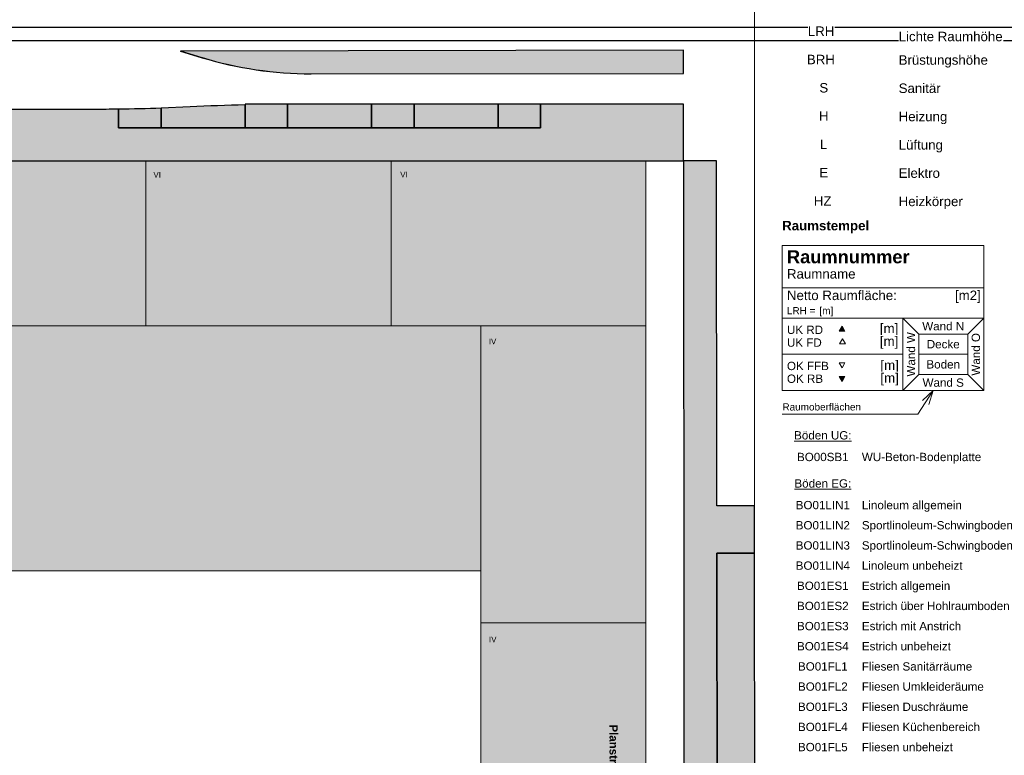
# Model space of a CAD drawing. Header units: metres. Extents: x -5569892 to 1712241, y -5568463 to 2085.
# Tile 46 of 70: x 90 to 194, y -63 to 15. Entities that reach past the tile are written whole.
import ezdxf

# ---------------------------------------------------------------- set-up
doc = ezdxf.new("R2010")
doc.units = ezdxf.units.M
doc.header["$LTSCALE"] = 0.5
for name, color, linetype, lineweight in [('01.01_Text-Beschriftung Geschosse', 7, 'Continuous', 25), ('02.02_Nutzung. Gebäude-Einzelhandel (Nahversorger)', 7, 'Continuous', 9), ('02.02_Nutzung. Gebäude-Gewerbe Neubau', 7, 'Continuous', 9), ('02.02_Nutzung. Gebäude-Gewerbe. Nahversorger im EG', 7, 'Continuous', 9), ('70 -74 Zeichnungsblatt- 4 Plankopf Linie', 7, 'Continuous', 13), ('70 -76 Layout -2 Plankopf -Text', 7, 'Continuous', 13), ('99.04_Erschließung_VP-S-Borde-Kantenstein', 7, 'Continuous', 25), ('Keine', 7, 'Continuous', 9)]:
    doc.layers.add(name, color=color, linetype=linetype, lineweight=lineweight)
for name, color, linetype, lineweight, true_color in [('99.04_1.BA Verkehrsanlagen-L-Straßennamen', 1, 'Continuous', 25, 0xff0000), ('99.04_Erschließung_VP-S-Borde-Hochbord-Fugenlücke', 3, 'Continuous', 25, 0x00ff00), ('99.04_Erschließung_VP-S-Farben-Gehweg-Betonsteinpflaster', 7, 'Continuous', 25, 0xffd6a8), ('99.04_Erschließung_VP-S-Farben-Grünflächen', 7, 'Continuous', 25, 0xc2e687), ('99.04_Erschließung_VP-S-Farben-Mulde', 7, 'Continuous', 25, 0xa8ffff), ('99.04_Erschließung_VP-S-Farben-Multifunktionsstreifen', 7, 'Continuous', 25, 0xf7e06e), ('99.04_Gleisplanung VP 02_23-EB-1236L-A-FAHRKANTE', 150, 'Continuous', 35, 0x007fff)]:
    doc.layers.add(name, color=color, linetype=linetype, lineweight=lineweight, true_color=true_color)
doc.styles.add('Arial', font='arial.ttf')
doc.styles.add('Arial (bold)', font='arialbd.ttf')

# ---------------------------------------------------------------- blocks, each defined once
blk = doc.blocks.new('Gruppe-1')
at = {"layer": '02.02_Nutzung. Gebäude-Einzelhandel (Nahversorger)', "linetype": 'Continuous', "lineweight": 0, "true_color": 0x37ae8d}
blk.add_hatch(color=125, dxfattribs=at).paths.add_polyline_path([(44.63, -42.98), (138.63, -42.98), (138.63, -16.98), (44.63, -16.98)])
at = {"layer": '02.02_Nutzung. Gebäude-Gewerbe Neubau', "linetype": 'Continuous', "lineweight": 0}
for points in [[(129.13, 0.52), (156.13, 0.52), (156.13, -16.98), (129.13, -16.98)], [(138.63, -16.98), (156.13, -16.98), (156.13, -48.48), (138.63, -48.48)], [(138.63, -100.48), (122.13, -100.48), (122.13, -86.98), (138.63, -86.98), (138.63, -48.48), (156.13, -48.48), (156.13, -100.48)]]:
    blk.add_hatch(color=9, dxfattribs=at).paths.add_polyline_path(points)
at = {"layer": '02.02_Nutzung. Gebäude-Gewerbe. Nahversorger im EG', "linetype": 'Continuous', "lineweight": 0, "true_color": 0x37ae8d}
for points in [[(77.13, 0.52), (103.13, 0.52), (103.13, -16.98), (77.13, -16.98)], [(103.13, 0.52), (129.13, 0.52), (129.13, -16.98), (103.13, -16.98)]]:
    blk.add_hatch(color=125, dxfattribs=at).paths.add_polyline_path(points)
at = {"layer": '02.02_Nutzung. Gebäude-Einzelhandel (Nahversorger)', "flags": 128}
blk.add_lwpolyline([(44.63, -42.98), (138.63, -42.98), (138.63, -16.98), (44.63, -16.98)], close=True, dxfattribs=at)
at = {"layer": '02.02_Nutzung. Gebäude-Gewerbe Neubau', "linetype": 'Continuous', "lineweight": 9, "flags": 128}
blk.add_lwpolyline([(129.13, 0.52), (156.13, 0.52), (156.13, -16.98), (129.13, -16.98)], close=True, dxfattribs=at)
at = {"layer": '02.02_Nutzung. Gebäude-Gewerbe Neubau', "flags": 128}
for points in [[(138.63, -16.98), (156.13, -16.98), (156.13, -48.48), (138.63, -48.48)], [(138.63, -100.48), (122.13, -100.48), (122.13, -86.98), (138.63, -86.98), (138.63, -48.48), (156.13, -48.48), (156.13, -100.48)]]:
    blk.add_lwpolyline(points, close=True, dxfattribs=at)
at = {"layer": '02.02_Nutzung. Gebäude-Gewerbe. Nahversorger im EG', "flags": 128}
for points in [[(77.13, 0.52), (103.13, 0.52), (103.13, -16.98), (77.13, -16.98)], [(103.13, 0.52), (129.13, 0.52), (129.13, -16.98), (103.13, -16.98)]]:
    blk.add_lwpolyline(points, close=True, dxfattribs=at)
at = {"layer": '01.01_Text-Beschriftung Geschosse', "color": 7, "char_height": 0.604, "attachment_point": 1, "rotation": 0.0481, "line_spacing_factor": 4, "style": 'Arial'}
for s, insert, width in [('VI', (103.94, -0.66), 6.2317), ('VI', (130.1, -0.64), 6.2317), ('IV', (139.49, -18.33), 4.767), ('IV', (139.51, -49.94), 6.1845)]:
    blk.add_mtext(s, dxfattribs=dict(at, insert=insert, width=width))
at = {"layer": '99.04_1.BA Verkehrsanlagen-L-Straßennamen', "insert": (152.72, -62.96), "char_height": 0.875, "width": 9.5991, "attachment_point": 5, "rotation": 270.1471, "line_spacing_factor": 1.012097, "style": 'Arial (bold)'}
blk.add_mtext('Planstraße P', dxfattribs=at)
blk = doc.blocks.new('_23-07-06_Massenplan_TB_Weiterführende Schule (3D)')
at = {"layer": '99.04_Erschließung_VP-S-Farben-Gehweg-Betonsteinpflaster', "linetype": 'Continuous', "lineweight": 0, "true_color": 0xffd6a8}
h = blk.add_hatch(color=41, dxfattribs=at)
edge = h.paths.add_edge_path()
edge.add_line((26.39, 0.52), (160.13, 0.52))
edge.add_line((160.13, 0.52), (160.11, 6.52))
edge.add_line((160.11, 6.52), (144.97, 6.52))
edge.add_line((144.97, 6.52), (144.97, 4.02))
edge.add_line((144.97, 4.02), (100.25, 4.02))
edge.add_line((100.25, 4.02), (100.25, 5.99))
edge.add_line((100.25, 5.99), (100.25, 5.99))
edge.add_arc((97.58, 205.98), 200, 270.0102, 270.7655, ccw=False)
edge.add_line((97.62, 5.98), (97.62, 5.98))
edge.add_line((97.62, 5.98), (77.95, 5.98))
edge.add_line((77.95, 5.98), (77.95, 4.02))
edge.add_line((77.95, 4.02), (46.65, 4.02))
edge.add_line((46.65, 4.02), (46.65, 5.98))
edge.add_line((46.65, 5.98), (46.65, 5.98))
edge.add_line((46.65, 5.98), (46.65, 5.98))
edge.add_arc((43.6, 7961.31), 7955.34, 269.99131, 270.021989, ccw=False)
edge.add_line((42.39, 5.97), (42.39, 5.97))
edge.add_line((42.39, 5.97), (42.39, 5.97))
edge.add_arc((42.39, -50.03), 56, 90, 103.238)
edge.add_line((29.57, 4.49), (26.39, 0.52))
h = blk.add_hatch(color=41, dxfattribs=at)
edge = h.paths.add_edge_path()
edge.add_line((26.39, 0.52), (160.13, 0.52))
edge.add_line((160.13, 0.52), (160.11, 6.52))
edge.add_line((160.11, 6.52), (144.97, 6.52))
edge.add_line((144.97, 6.52), (144.97, 4.02))
edge.add_line((144.97, 4.02), (100.25, 4.02))
edge.add_line((100.25, 4.02), (100.25, 5.99))
edge.add_line((100.25, 5.99), (100.25, 5.99))
edge.add_arc((97.58, 205.98), 200, 270.0102, 270.7655, ccw=False)
edge.add_line((97.62, 5.98), (97.62, 5.98))
edge.add_line((97.62, 5.98), (77.95, 5.98))
edge.add_line((77.95, 5.98), (77.95, 4.02))
edge.add_line((77.95, 4.02), (46.65, 4.02))
edge.add_line((46.65, 4.02), (46.65, 5.98))
edge.add_line((46.65, 5.98), (46.65, 5.98))
edge.add_line((46.65, 5.98), (46.65, 5.98))
edge.add_arc((43.6, 7961.32), 7955.34, 269.99131, 270.021989, ccw=False)
edge.add_line((42.39, 5.97), (42.39, 5.97))
edge.add_line((42.39, 5.97), (42.39, 5.97))
edge.add_line((42.39, 5.97), (42.39, 5.97))
edge.add_arc((42.39, -50.03), 56, 90, 103.238)
edge.add_line((29.57, 4.49), (29.57, 4.49))
edge.add_line((29.57, 4.49), (26.39, 0.52))
blk.add_hatch(color=41, dxfattribs=at).paths.add_polyline_path([(160.21, -104.84), (163.71, -104.84), (163.69, -73.26), (167.69, -73.26), (167.68, -68.26), (163.68, -68.26), (163.66, -41.08), (167.66, -41.08), (167.66, -36.08), (163.66, -36.08), (163.63, 0.52), (160.13, 0.52)])
at = {"layer": '99.04_Erschließung_VP-S-Farben-Grünflächen', "linetype": 'Continuous', "lineweight": 0, "true_color": 0xc2e687}
for points in [[(113.67, 4.02), (118.17, 4.02), (118.17, 6.52), (113.67, 6.52)], [(127.07, 4.02), (131.57, 4.02), (131.57, 6.52), (127.07, 6.52)], [(140.47, 4.02), (144.97, 4.02), (144.97, 6.52), (140.47, 6.52)]]:
    blk.add_hatch(color=71, dxfattribs=at).paths.add_polyline_path(points)
h = blk.add_hatch(color=71, dxfattribs=at)
edge = h.paths.add_edge_path()
edge.add_line((100.25, 5.99), (100.25, 4.03))
edge.add_line((100.25, 4.03), (104.75, 4.03))
edge.add_line((104.75, 4.03), (104.75, 6.1))
edge.add_line((104.75, 6.1), (104.75, 6.1))
edge.add_line((104.75, 6.1), (104.75, 6.1))
edge.add_line((104.75, 6.1), (104.75, 6.1))
edge.add_arc((97.58, 205.98), 200, 270.7655, 272.055, ccw=False)
edge.add_line((100.25, 5.99), (100.25, 5.99))
edge.add_line((100.25, 5.99), (100.25, 5.99))
h = blk.add_hatch(color=71, dxfattribs=at)
edge = h.paths.add_edge_path()
edge.add_line((100.25, 5.99), (100.25, 4.03))
edge.add_line((100.25, 4.03), (104.75, 4.03))
edge.add_line((104.75, 4.03), (104.75, 6.1))
edge.add_line((104.75, 6.1), (104.75, 6.1))
edge.add_arc((97.58, 205.98), 200, 270.7655, 272.055, ccw=False)
at = {"layer": '99.04_Erschließung_VP-S-Farben-Mulde', "linetype": 'Continuous', "lineweight": 0, "true_color": 0xa8ffff}
h = blk.add_hatch(color=131, dxfattribs=at)
edge = h.paths.add_edge_path()
edge.add_line((109.12, 11.46), (109.12, 11.46))
edge.add_arc((120.7, 49.75), 40, 253.1578, 269.9422)
edge.add_line((120.66, 9.75), (120.66, 9.75))
edge.add_line((120.66, 9.75), (160.11, 9.77))
edge.add_line((160.11, 9.77), (160.11, 12.27))
edge.add_line((160.11, 12.27), (106.81, 12.16))
edge.add_line((106.81, 12.16), (109.12, 11.46))
h = blk.add_hatch(color=131, dxfattribs=at)
edge = h.paths.add_edge_path()
edge.add_line((120.66, 9.75), (160.11, 9.77))
edge.add_line((160.11, 9.77), (160.11, 12.27))
edge.add_line((160.11, 12.27), (106.81, 12.16))
edge.add_line((106.81, 12.16), (109.12, 11.46))
edge.add_line((109.12, 11.46), (109.12, 11.46))
edge.add_arc((120.7, 49.75), 40, 253.1578, 269.9422)
edge.add_line((120.66, 9.75), (120.66, 9.75))
blk.add_hatch(color=131, dxfattribs=at).paths.add_polyline_path([(163.68, -68.26), (167.68, -68.26), (167.66, -41.08), (163.66, -41.08)])
at = {"layer": '99.04_Erschließung_VP-S-Farben-Multifunktionsstreifen', "linetype": 'Continuous', "lineweight": 0, "true_color": 0xf7e06e}
h = blk.add_hatch(color=41, dxfattribs=at)
edge = h.paths.add_edge_path()
edge.add_line((104.75, 6.1), (104.75, 4.02))
edge.add_line((104.75, 4.02), (113.67, 4.02))
edge.add_line((113.67, 4.02), (113.67, 6.45))
edge.add_line((113.67, 6.45), (113.67, 6.45))
edge.add_arc((119.85, -239.78), 246.31, 91.4373, 92.798)
edge.add_line((107.83, 6.24), (107.83, 6.24))
edge.add_line((107.83, 6.24), (104.75, 6.1))
for points in [[(118.17, 6.52), (118.17, 4.02), (127.07, 4.02), (127.07, 6.52)], [(131.57, 6.52), (131.57, 4.02), (140.47, 4.02), (140.47, 6.52)]]:
    blk.add_hatch(color=41, dxfattribs=at).paths.add_polyline_path(points)
at = {"layer": '99.04_Erschließung_VP-S-Borde-Hochbord-Fugenlücke'}
for p, q in [((109.12, 11.46), (106.81, 12.16)), ((120.66, 9.75), (160.11, 9.77))]:
    blk.add_line(p, q, dxfattribs=at)
blk.add_arc((120.7, 49.75), 40, 253.1578, 269.9422, dxfattribs=at)
at = {"layer": '99.04_Erschließung_VP-S-Borde-Kantenstein', "lineweight": 9}
for p, q in [((113.67, 4.02), (113.67, 6.45)), ((118.17, 4.02), (118.17, 6.52)), ((127.07, 4.02), (127.07, 6.52)), ((131.57, 4.02), (131.57, 6.52)), ((140.47, 4.02), (140.47, 6.52)), ((144.97, 4.02), (144.97, 6.52)), ((100.25, 5.99), (100.25, 4.03)), ((104.75, 6.1), (104.75, 4.03))]:
    blk.add_line(p, q, dxfattribs=at)
at = {"layer": '99.04_Erschließung_VP-S-Borde-Kantenstein', "linetype": 'Continuous', "lineweight": 9}
for p, q in [((144.97, 4.02), (100.25, 4.02)), ((160.13, 0.52), (26.39, 0.52)), ((160.13, 0.52), (160.21, -104.84)), ((163.63, 0.52), (163.66, -36.08)), ((163.66, -36.08), (167.66, -36.08)), ((163.66, -41.08), (163.68, -68.26)), ((163.66, -41.08), (167.66, -41.08))]:
    blk.add_line(p, q, dxfattribs=at)
at = {"layer": '99.04_Erschließung_VP-S-Farben-Gehweg-Betonsteinpflaster', "flags": 128}
for points in [[(26.39, 0.52), (160.13, 0.52), (160.11, 6.52), (144.97, 6.52), (144.97, 4.02), (100.25, 4.02), (100.25, 5.99), (100.25, 5.99, -0.003295), (97.62, 5.98), (97.62, 5.98), (77.95, 5.98), (77.95, 4.02), (46.65, 4.02), (46.65, 5.98), (46.65, 5.98), (46.65, 5.98, -0.000134), (42.39, 5.97), (42.39, 5.97), (42.39, 5.97, 0.057826), (29.57, 4.49)], [(26.39, 0.52), (160.13, 0.52), (160.11, 6.52), (144.97, 6.52), (144.97, 4.02), (100.25, 4.02), (100.25, 5.99), (100.25, 5.99, -0.003295), (97.62, 5.98), (97.62, 5.98), (77.95, 5.98), (77.95, 4.02), (46.65, 4.02), (46.65, 5.98), (46.65, 5.98), (46.65, 5.98, -0.000134), (42.39, 5.97), (42.39, 5.97), (42.39, 5.97), (42.39, 5.97, 0.057826), (29.57, 4.49), (29.57, 4.49)]]:
    blk.add_lwpolyline(points, format="xyb", close=True, dxfattribs=at)
blk.add_lwpolyline([(160.21, -104.84), (163.71, -104.84), (163.69, -73.26), (167.69, -73.26), (167.68, -68.26), (163.68, -68.26), (163.66, -41.08), (167.66, -41.08), (167.66, -36.08), (163.66, -36.08), (163.63, 0.52), (160.13, 0.52)], close=True, dxfattribs=at)
at = {"layer": '99.04_Erschließung_VP-S-Farben-Grünflächen', "flags": 128}
for points in [[(113.67, 4.02), (118.17, 4.02), (118.17, 6.52), (113.67, 6.52)], [(127.07, 4.02), (131.57, 4.02), (131.57, 6.52), (127.07, 6.52)], [(140.47, 4.02), (144.97, 4.02), (144.97, 6.52), (140.47, 6.52)]]:
    blk.add_lwpolyline(points, close=True, dxfattribs=at)
for points in [[(100.25, 5.99), (100.25, 4.03), (104.75, 4.03), (104.75, 6.1), (104.75, 6.1), (104.75, 6.1), (104.75, 6.1, -0.005627), (100.25, 5.99), (100.25, 5.99)], [(100.25, 5.99), (100.25, 4.03), (104.75, 4.03), (104.75, 6.1), (104.75, 6.1, -0.005627)]]:
    blk.add_lwpolyline(points, format="xyb", close=True, dxfattribs=at)
at = {"layer": '99.04_Erschließung_VP-S-Farben-Mulde', "flags": 128}
for points in [[(109.12, 11.46), (109.12, 11.46, 0.073367), (120.66, 9.75), (120.66, 9.75), (160.11, 9.77), (160.11, 12.27), (106.81, 12.16)], [(120.66, 9.75), (160.11, 9.77), (160.11, 12.27), (106.81, 12.16), (109.12, 11.46), (109.12, 11.46, 0.073367), (120.66, 9.75)]]:
    blk.add_lwpolyline(points, format="xyb", close=True, dxfattribs=at)
blk.add_lwpolyline([(163.68, -68.26), (167.68, -68.26), (167.66, -41.08), (163.66, -41.08)], close=True, dxfattribs=at)
at = {"layer": '99.04_Erschließung_VP-S-Farben-Multifunktionsstreifen', "flags": 128}
blk.add_lwpolyline([(104.75, 6.1), (104.75, 4.02), (113.67, 4.02), (113.67, 6.45), (113.67, 6.45, 0.005937), (107.83, 6.24), (107.83, 6.24)], format="xyb", close=True, dxfattribs=at)
for points in [[(118.17, 6.52), (118.17, 4.02), (127.07, 4.02), (127.07, 6.52)], [(131.57, 6.52), (131.57, 4.02), (140.47, 4.02), (140.47, 6.52)]]:
    blk.add_lwpolyline(points, close=True, dxfattribs=at)
at = {"layer": '99.04_Gleisplanung VP 02_23-EB-1236L-A-FAHRKANTE', "flags": 128}
for points in [[(562.05, 14.66), (-195.68, 14.71, -0.005965), (-243.37, 15.28), (-544.42, 22.49)], [(562.05, 13.23), (-195.68, 13.28), (-195.68, 13.28, -0.005965), (-243.4, 13.85), (-243.4, 13.85), (-243.4, 13.85), (-544.46, 21.05, -0.000153)]]:
    blk.add_lwpolyline(points, format="xyb", dxfattribs=at)
at = {"layer": 'Keine', "color": 7}
blk.add_blockref('Gruppe-1', (0, 0), dxfattribs=at)
blk = doc.blocks.new('Gruppe-499')
at = {"layer": 'Keine', "color": 7, "linetype": 'Continuous', "lineweight": 9}
for p, q in [((-0.08589, -0.05758), (-0.08589, -0.07296)), ((-0.04315, -0.05758), (-0.08589, -0.05758)), ((-0.04315, -0.07296), (-0.04315, -0.05758)), ((-0.04315, -0.06652), (-0.08589, -0.06652)), ((-0.06032, -0.07296), (-0.08589, -0.07296)), ((-0.06032, -0.08065), (-0.08589, -0.08065)), ((-0.06032, -0.08834), (-0.08589, -0.08834))]:
    blk.add_line(p, q, dxfattribs=at)
at = {"layer": 'Keine', "color": 7, "linetype": 'Continuous', "lineweight": 9, "transparency": 33554687}
for p, q in [((-0.08589, -0.07296), (-0.08589, -0.08834)), ((-0.05693, -0.07637), (-0.06032, -0.07296)), ((-0.04315, -0.07296), (-0.06032, -0.07296)), ((-0.06032, -0.07296), (-0.06032, -0.08834)), ((-0.04654, -0.07637), (-0.04315, -0.07296)), ((-0.04315, -0.08834), (-0.04315, -0.07296)), ((-0.05693, -0.08493), (-0.05693, -0.07637)), ((-0.05693, -0.07637), (-0.04654, -0.07637)), ((-0.04654, -0.08493), (-0.04654, -0.07637)), ((-0.04654, -0.08065), (-0.05693, -0.08065)), ((-0.05693, -0.08493), (-0.06032, -0.08834)), ((-0.05693, -0.08493), (-0.04654, -0.08493)), ((-0.04654, -0.08493), (-0.04315, -0.08834)), ((-0.04315, -0.08834), (-0.06032, -0.08834))]:
    blk.add_line(p, q, dxfattribs=at)
blk = doc.blocks.new('KRA - LP5 - Plankopf A0 - Zeichenerklärung')
at = {"layer": 'Keine', "color": 7, "transparency": 33554687, "rotation": 0, "style": 'Arial'}
for s, insert, char_height, attachment_point, line_spacing_factor in [('{\\LBöden UG:}', (-0.07726, -0.09784), 0.0017621, 5, 0.970891), ('BO00SB1', (-0.07726, -0.10154), 0.001762, 2, 1.456336), ('WU-Beton-Bodenplatte', (-0.06899, -0.10154), 0.0017621, 1, 1.456336), ('{\\LBöden EG:}', (-0.07726, -0.10805), 0.0017621, 5, 0.970891), ('BO01LIN1\\PBO01LIN2\\PBO01LIN3\\PBO01LIN4\\PBO01ES1\\PBO01ES2\\PBO01ES3\\PBO01ES4\\PBO01FL1\\PBO01FL2\\PBO01FL3\\PBO01FL4\\PBO01FL5', (-0.07726, -0.11175), 0.001762, 2, 1.456336), ('Linoleum allgemein\\PSportlinoleum-Schwingboden\\PSportlinoleum-Schwingboden beheizt\\PLinoleum unbeheizt\\PEstrich allgemein\\PEstrich über Hohlraumboden (HRB)\\PEstrich mit Anstrich\\PEstrich unbeheizt\\PFliesen Sanitärräume\\PFliesen Umkleideräume\\PFliesen Duschräume\\PFliesen Küchenbereich\\PFliesen unbeheizt', (-0.06899, -0.11175), 0.0017621, 1, 1.456336)]:
    blk.add_mtext(s, dxfattribs=dict(at, insert=insert, char_height=char_height, attachment_point=attachment_point, line_spacing_factor=line_spacing_factor))
at = {"color": 255}
for points in [[(-0.08044, -0.01382), (-0.07474, -0.01382), (-0.07474, -0.01057), (-0.08044, -0.01057)], [(-0.06119, -0.01494), (-0.03901, -0.01494), (-0.03901, -0.0117), (-0.06119, -0.0117)], [(-0.08064, -0.01982), (-0.07462, -0.01982), (-0.07462, -0.01657), (-0.08064, -0.01657)], [(-0.06119, -0.01992), (-0.04215, -0.01992), (-0.04215, -0.01668), (-0.06119, -0.01668)], [(-0.07799, -0.02582), (-0.07605, -0.02582), (-0.07605, -0.02257), (-0.07799, -0.02257)], [(-0.06119, -0.02592), (-0.05219, -0.02592), (-0.05219, -0.02268), (-0.06119, -0.02268)], [(-0.07809, -0.03182), (-0.076, -0.03182), (-0.076, -0.02857), (-0.07809, -0.02857)], [(-0.06119, -0.03192), (-0.05078, -0.03192), (-0.05078, -0.02868), (-0.06119, -0.02868)], [(-0.07789, -0.03782), (-0.07627, -0.03782), (-0.07627, -0.03457), (-0.07789, -0.03457)], [(-0.06119, -0.03792), (-0.05172, -0.03792), (-0.05172, -0.03468), (-0.06119, -0.03468)], [(-0.07799, -0.04382), (-0.07605, -0.04382), (-0.07605, -0.04057), (-0.07799, -0.04057)], [(-0.06119, -0.04392), (-0.05235, -0.04392), (-0.05235, -0.04068), (-0.06119, -0.04068)], [(-0.07917, -0.04982), (-0.07535, -0.04982), (-0.07535, -0.04657), (-0.07917, -0.04657)], [(-0.06119, -0.04992), (-0.04749, -0.04992), (-0.04749, -0.04668), (-0.06119, -0.04668)], [(-0.08589, -0.05506), (-0.06732, -0.05506), (-0.06732, -0.05173), (-0.08589, -0.05173)]]:
    blk.add_wipeout(points, dxfattribs=at).dxf.layer = '70 -76 Layout -2 Plankopf -Text'
at = {"color": 255, "linetype": 'Continuous', "lineweight": 9, "transparency": 33554687}
blk.add_wipeout([(-0.08589, -0.08834), (-0.08589, -0.05758), (-0.04315, -0.05758), (-0.04315, -0.08834)], dxfattribs=at).dxf.layer = 'Keine'
at = {"layer": 'Keine', "linetype": 'Continuous', "lineweight": 0, "transparency": 33554687}
for points in [[(-0.07257, -0.07571), (-0.07319, -0.07465), (-0.0738, -0.07571)], [(-0.07257, -0.08533), (-0.07319, -0.08639), (-0.0738, -0.08533)]]:
    blk.add_hatch(color=7, dxfattribs=at).paths.add_polyline_path(points)
at = {"layer": 'Keine', "color": 7, "linetype": 'Continuous', "lineweight": 9, "transparency": 33554687, "flags": 128}
blk.add_lwpolyline([(-0.08589, -0.08834), (-0.08589, -0.05758), (-0.04315, -0.05758), (-0.04315, -0.08834)], close=True, dxfattribs=at)
at = {"layer": 'Keine', "linetype": 'Continuous', "lineweight": 9, "transparency": 33554687, "flags": 128}
for points in [[(-0.07257, -0.07571), (-0.07319, -0.07465), (-0.0738, -0.07571)], [(-0.07257, -0.08533), (-0.07319, -0.08639), (-0.0738, -0.08533)]]:
    blk.add_lwpolyline(points, close=True, dxfattribs=at)
at = {"layer": '70 -76 Layout -2 Plankopf -Text', "attachment_point": 1}
for s, insert, char_height, line_spacing_factor, style in [('LRH', (-0.08044, -0.0111), 0.002014, 0.970891, 'Arial'), ('Lichte Raumhöhe', (-0.06119, -0.01222), 0.0020138, 0.970891, 'Arial'), ('BRH', (-0.08064, -0.0171), 0.002014, 0.970891, 'Arial'), ('Brüstungshöhe', (-0.06119, -0.0172), 0.0020138, 0.970891, 'Arial'), ('S', (-0.07799, -0.0231), 0.00201, 0.970891, 'Arial'), ('Sanitär', (-0.06119, -0.0232), 0.002014, 0.970891, 'Arial'), ('H', (-0.07809, -0.0291), 0.00201, 0.970891, 'Arial'), ('Heizung', (-0.06119, -0.0292), 0.002014, 0.970891, 'Arial'), ('L', (-0.07789, -0.0351), 0.00201, 0.970891, 'Arial'), ('Lüftung', (-0.06119, -0.0352), 0.002014, 0.970891, 'Arial'), ('E', (-0.07799, -0.0411), 0.00201, 0.970891, 'Arial'), ('Elektro', (-0.06119, -0.0412), 0.002014, 0.970891, 'Arial'), ('HZ', (-0.07917, -0.0471), 0.002014, 0.970891, 'Arial'), ('Heizkörper', (-0.06119, -0.0472), 0.002014, 0.970891, 'Arial'), ('Raumstempel', (-0.08589, -0.05234), 0.0020138, 0.996218, 'Arial (bold)')]:
    blk.add_mtext(s, dxfattribs=dict(at, insert=insert, char_height=char_height, line_spacing_factor=line_spacing_factor, style=style))
at = {"layer": 'Keine', "color": 7, "transparency": 33554687, "rotation": 0}
for s, insert, char_height, width, attachment_point, line_spacing_factor, style in [('Raumnummer', (-0.08487, -0.05998), 0.002769, 0.0411857, 4, 0.996218, 'Arial (bold)'), ('Raumname', (-0.08487, -0.06257), 0.002014, 0.0417143, 1, 0.970891, 'Arial'), ('LRH =', (-0.08487, -0.07063), 0.00151, 0.0355519, 1, 0.970891, 'Arial'), ('[m]', (-0.07798, -0.07063), 0.00151, 0.0355519, 1, 0.970891, 'Arial')]:
    blk.add_mtext(s, dxfattribs=dict(at, insert=insert, char_height=char_height, width=width, attachment_point=attachment_point, line_spacing_factor=line_spacing_factor, style=style))
at = {"layer": 'Keine', "color": 7, "transparency": 33554687, "line_spacing_factor": 0.970891, "style": 'Arial'}
for s, insert, char_height, attachment_point, rotation in [('Netto Raumfläche:', (-0.08487, -0.06713), 0.0020138, 1, 0), ('[m2]', (-0.04378, -0.06713), 0.002014, 3, 0), ('Wand N', (-0.05174, -0.07469), 0.001762, 5, 0), ('Wand W', (-0.05856, -0.08065), 0.001762, 5, 90), ('Wand O', (-0.04482, -0.08065), 0.001762, 5, 90), ('Decke', (-0.05174, -0.07851), 0.001762, 5, 0), ('Boden', (-0.05174, -0.08279), 0.001762, 5, 0), ('Wand S', (-0.05174, -0.08666), 0.001762, 5, 0)]:
    blk.add_mtext(s, dxfattribs=dict(at, insert=insert, char_height=char_height, attachment_point=attachment_point, rotation=rotation))
at = {"color": 255, "linetype": 'Continuous', "lineweight": 9, "transparency": 33554687}
for points in [[(-0.08487, -0.07688), (-0.07713, -0.07688), (-0.07713, -0.07404), (-0.08487, -0.07404)], [(-0.06523, -0.07707), (-0.06126, -0.07707), (-0.06126, -0.07383), (-0.06523, -0.07383)], [(-0.07249, -0.07844), (-0.0731, -0.07738), (-0.07372, -0.07844)], [(-0.08487, -0.08455), (-0.0759, -0.08455), (-0.0759, -0.08171), (-0.08487, -0.08171)], [(-0.07257, -0.08245), (-0.07319, -0.08352), (-0.0738, -0.08245)], [(-0.06513, -0.08487), (-0.06115, -0.08487), (-0.06115, -0.08163), (-0.06513, -0.08163)]]:
    blk.add_wipeout(points, dxfattribs=at).dxf.layer = 'Keine'
at = {"layer": 'Keine', "color": 7, "linetype": 'Continuous', "lineweight": 9, "transparency": 33554687, "flags": 128}
for points in [[(-0.07249, -0.07844), (-0.0731, -0.07738), (-0.07372, -0.07844)], [(-0.07257, -0.08245), (-0.07319, -0.08352), (-0.0738, -0.08245)]]:
    blk.add_lwpolyline(points, close=True, dxfattribs=at)
at = {"layer": 'Keine', "color": 7, "transparency": 33554687, "rotation": 0, "line_spacing_factor": 0.970891, "style": 'Arial'}
for s, insert, char_height, attachment_point in [('UK RD', (-0.08487, -0.07546), 0.001762, 4), ('[m]', (-0.06126, -0.07545), 0.002014, 6), ('OK FFB', (-0.08487, -0.08313), 0.001762, 4), ('[m]', (-0.06115, -0.08325), 0.002014, 6)]:
    blk.add_mtext(s, dxfattribs=dict(at, insert=insert, char_height=char_height, attachment_point=attachment_point))
at = {"color": 255, "linetype": 'Continuous', "lineweight": 9, "transparency": 33554687}
for points in [[(-0.08487, -0.07959), (-0.07741, -0.07959), (-0.07741, -0.07675), (-0.08487, -0.07675)], [(-0.06523, -0.07978), (-0.06126, -0.07978), (-0.06126, -0.07654), (-0.06523, -0.07654)], [(-0.08487, -0.08725), (-0.07713, -0.08725), (-0.07713, -0.08441), (-0.08487, -0.08441)], [(-0.06512, -0.08757), (-0.06115, -0.08757), (-0.06115, -0.08432), (-0.06512, -0.08432)]]:
    blk.add_wipeout(points, dxfattribs=at).dxf.layer = 'Keine'
at = {"layer": 'Keine', "color": 7}
blk.add_blockref('Gruppe-499', (0, 0), dxfattribs=at)
at = {"layer": 'Keine', "color": 7, "transparency": 33554687, "rotation": 0, "line_spacing_factor": 0.970891, "style": 'Arial'}
for s, insert, char_height, attachment_point in [('UK FD', (-0.08487, -0.07817), 0.001762, 4), ('[m]', (-0.06126, -0.07816), 0.002014, 6), ('OK RB', (-0.08487, -0.08583), 0.001762, 4), ('[m]', (-0.06115, -0.08595), 0.002014, 6)]:
    blk.add_mtext(s, dxfattribs=dict(at, insert=insert, char_height=char_height, attachment_point=attachment_point))
at = {"color": 255}
blk.add_wipeout([(-0.08589, -0.09332), (-0.05711, -0.09332), (-0.05384, -0.08834)], dxfattribs=at).dxf.layer = 'Keine'
at = {"layer": 'Keine', "color": 7, "flags": 128}
blk.add_lwpolyline([(-0.08589, -0.09332), (-0.05711, -0.09332), (-0.05384, -0.08834)], dxfattribs=at)
at = {"layer": 'Keine', "color": 7, "lineweight": 5, "flags": 128}
blk.add_lwpolyline([(-0.05614, -0.09041), (-0.05384, -0.08834), (-0.0548, -0.09129)], dxfattribs=at)
at = {"layer": 'Keine', "color": 7, "transparency": 33554687, "insert": (-0.08582, -0.09105), "char_height": 0.0015103, "width": 0.0355519, "attachment_point": 1, "rotation": 0, "line_spacing_factor": 0.970891, "style": 'Arial'}
blk.add_mtext('Raumoberflächen', dxfattribs=at)
blk = doc.blocks.new('Gruppe-502')
at = {"layer": '70 -74 Zeichnungsblatt- 4 Plankopf Linie'}
blk.add_line((0.40945, 0.4155), (0.40945, -0.11361), dxfattribs=at)
at = {"layer": 'Keine', "color": 7, "transparency": 33554687}
blk.add_blockref('KRA - LP5 - Plankopf A0 - Zeichenerklärung', (0.50123, 0.20654), dxfattribs=at)
blk = doc.blocks.new('Plankopf')
at = {"layer": '70 -74 Zeichnungsblatt- 4 Plankopf Linie', "color": 7, "transparency": 33554687}
blk.add_blockref('Gruppe-502', (0, 0), dxfattribs=at)
at = {"layer": '70 -74 Zeichnungsblatt- 4 Plankopf Linie', "color": 0, "flags": 1}
for tag in ['Approval', 'Approval', 'Approval', 'Approval', 'Approval', 'Approval', 'AR_Genehmigt_-_Datum', 'Auto_Generate_Page_Number', 'Auto_Total_Num_Sheets', 'Auftraggeber', 'Auftraggeber_Zusatz_-1-', 'Auftraggeber_Zusatz_-2-', 'Architekt', 'Architekt_Zusatz_-1-', 'Architekt_Zusatz_-2-', 'Approval', 'Current_Plot_Date', 'Scale', 'Sheet_Number', 'Sheet_Title', 'Teil', 'Gewerk', 'Total_Num_Sheets', 'Tragwerksplanung', 'Tragwerksplanung_Zusatz_-1-', 'Tragwerksplanung_Zusatz_-2-', 'Geschäftszeichen', 'Zone', 'Zone', 'Zone', 'Zone', 'Zone', 'Zone', 'Status', 'TGA', 'TGA_Zusatz_-1-', 'TGA_Zusatz_-2-', 'Zone', 'Number', 'Publish_Date', 'Number', 'Publish_Date', 'Number', 'Publish_Date', 'Number', 'Publish_Date', 'Number', 'Publish_Date', 'Number', 'Publish_Date', 'Planungsgrundlagen', 'Plot_Date_Format', 'BH_Genehmigt_-_Datum', 'Papiermaße', 'Ebene', 'Page_Number', 'Plannummer_Fachplaner', 'File_Name', 'File_Name_Include_Path', 'Projektname_Zusatz', 'Project_Address', 'Landschaftsarchitekt', 'Landschaftsarchitekten_Zusatz-1-', 'Landschaftsarchitekten_Zusatz_-2-', 'Höhe_üNHN', 'Leistungsphase', 'Number', 'Publish_Date', 'Recipients', 'Recipients', 'Recipients', 'Recipients', 'Recipients', 'Recipients', 'Project_Date', 'Project_ID', 'Project_Name', 'Recipients', 'Date', 'Note', 'Date', 'Note', 'Date', 'Note', 'Date', 'Note', 'Date', 'Note', 'Date', 'Note', 'Format', 'Date', 'Date', 'Note']:
    blk.add_attdef(tag, (-0.5945, -0.4205), '', height=0.00018, dxfattribs=at)

msp = doc.modelspace()

# ---------------------------------------------------------------- block references
at = {"layer": 'Keine', "color": 1}
msp.add_blockref('_23-07-06_Massenplan_TB_Weiterführende Schule (3D)', (0, 0), dxfattribs=at)

# ---------------------------------------------------------------- next in the draw order: block references
at = {"layer": '70 -74 Zeichnungsblatt- 4 Plankopf Linie', "xscale": 500, "yscale": 500, "zscale": 500}
msp.add_blockref('Plankopf', (-37.09, -82.95), dxfattribs=at)

doc.saveas('drawing.dxf')
